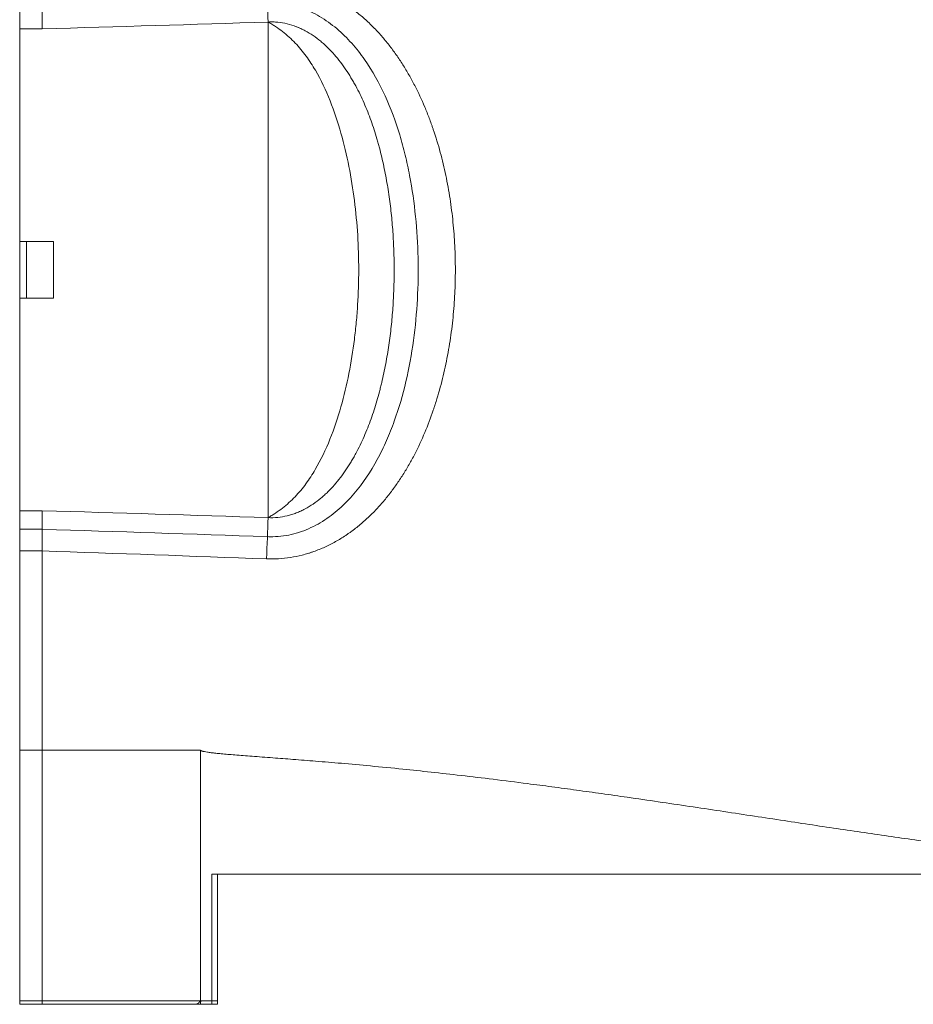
# Model space of a CAD drawing. Header units: millimetres. Extents: x 809 to 6054, y -5716 to -1261.
# Tile 53 of 94: x 4658 to 4737, y -5159 to -5072. Entities that reach past the tile are written whole.
import ezdxf

# ---------------------------------------------------------------- set-up
doc = ezdxf.new("R2010")
doc.units = ezdxf.units.MM
doc.header["$LTSCALE"] = 0.3175
doc.layers.add('1轮廓实线层', color=7, linetype='Continuous', lineweight=18)

msp = doc.modelspace()

# ---------------------------------------------------------------- linework, layer by layer
at = {"layer": '1轮廓实线层'}
for p, q in [((4657.9123, -5072.66236), (4657.9123, -5069.10465)), ((4679.9123, -5115.91258), (4679.9123, -5072.05204)), ((4657.9123, -5072.66236), (4659.9123, -5072.66236)), ((4657.9123, -5091.48231), (4657.9123, -5072.66236)), ((4660.9123, -5091.48231), (4657.9123, -5091.48231)), ((4657.9123, -5091.48558), (4657.9123, -5096.47903)), ((4658.5123, -5091.48585), (4658.5123, -5096.47877)), ((4660.9123, -5091.48231), (4660.9123, -5096.48231)), ((4657.9123, -5096.48231), (4660.9123, -5096.48231)), ((4657.9123, -5115.30225), (4657.9123, -5096.48231)), ((4657.9123, -5118.85996), (4657.9123, -5115.30225)), ((4657.9123, -5115.30225), (4659.9123, -5115.30225)), ((4657.9123, -5116.94767), (4659.9123, -5116.94767)), ((4657.9123, -5136.48231), (4657.9123, -5118.85996)), ((4657.9123, -5118.85996), (4659.9123, -5118.85996)), ((4659.9123, -5136.48231), (4659.9123, -5118.85996)), ((4657.9123, -5136.48231), (4659.9123, -5136.48231)), ((4659.9123, -5136.48231), (4673.9123, -5136.48231)), ((4657.9123, -5158.98231), (4657.9123, -5158.66719)), ((4657.9123, -5158.66719), (4659.9123, -5158.66719)), ((4657.9123, -5158.98231), (4659.9123, -5158.98231)), ((4666.88634, -5158.98231), (4673.49189, -5158.98231)), ((4675.4123, -5158.67011), (4674.9123, -5158.67011)), ((4675.4123, -5158.98515), (4674.9123, -5158.98515)), ((4675.4123, -5158.67011), (4675.4123, -5158.98515))]:
    msp.add_line(p, q, dxfattribs=at)
for centre, major_axis, start_param, end_param in [((4679.9123, -5068.39699), (0.37184, -9.99308), 4.71184574, 5.0862922), ((4679.9123, -5119.56762), (0.37184, 9.99308), 1.1968931, 1.57133956)]:
    msp.add_ellipse(centre, major_axis=major_axis, ratio=0.01459946, start_param=start_param, end_param=end_param, dxfattribs=at)
for points, degree, knots in [([(4679.76621, -5068.39699), (4680.12364, -5068.38368), (4680.47862, -5068.38791), (4681.18385, -5068.43015), (4681.53411, -5068.46816), (4682.23002, -5068.57718), (4682.57566, -5068.64819), (4683.09071, -5068.77922), (4683.26181, -5068.82698), (4683.47499, -5068.89181), (4683.51758, -5068.90503), (4683.60271, -5068.93198), (4683.64524, -5068.94571), (4683.77241, -5068.98757), (4683.85672, -5069.01639), (4684.27591, -5069.16494), (4684.60385, -5069.29802), (4685.24596, -5069.59061), (4685.56012, -5069.75014), (4686.17545, -5070.09412), (4686.47662, -5070.27858), (4686.91907, -5070.57314), (4687.065, -5070.67431), (4687.28161, -5070.83045), (4687.3535, -5070.88328), (4687.49613, -5070.99009), (4687.56686, -5071.04406), (4687.91764, -5071.31666), (4688.18909, -5071.54353), (4688.71527, -5072.01328), (4688.97, -5072.25617), (4689.46397, -5072.75679), (4689.70321, -5073.01451), (4690.16722, -5073.54383), (4690.39198, -5073.81544), (4690.71886, -5074.23267), (4690.8261, -5074.37339), (4691.03726, -5074.65803), (4691.1412, -5074.802), (4691.44792, -5075.2383), (4691.64435, -5075.53323), (4692.02242, -5076.13058), (4692.20405, -5076.43299), (4692.55355, -5077.04477), (4692.72142, -5077.35413), (4693.20567, -5078.29201), (4693.50275, -5078.93027), (4693.91363, -5079.90522), (4694.04478, -5080.23314), (4694.23316, -5080.72923), (4694.29457, -5080.8953), (4694.38462, -5081.14544), (4694.41431, -5081.22902), (4694.47294, -5081.39634), (4694.50188, -5081.48006), (4694.75901, -5082.23408), (4694.96396, -5082.90815), (4695.33169, -5084.26314), (4695.49446, -5084.94406), (4695.78127, -5086.3122), (4695.90531, -5086.99941), (4696.1169, -5088.37977), (4696.20446, -5089.07291), (4696.3444, -5090.4649), (4696.39678, -5091.16375), (4696.44929, -5092.21627), (4696.46244, -5092.56781), (4696.48002, -5093.27232), (4696.48445, -5093.62531), (4696.48454, -5094.68623), (4696.4495, -5096.09535), (4696.34491, -5097.49369), (4696.20507, -5098.88657), (4696.11753, -5099.58028), (4695.90586, -5100.96203), (4695.78174, -5101.65007), (4695.49458, -5103.02012), (4695.33155, -5103.70214), (4695.05519, -5104.72023), (4694.95775, -5105.05877), (4694.80319, -5105.56528), (4694.7238, -5105.81821), (4694.64116, -5106.07064), (4694.58533, -5106.2388), (4694.55705, -5106.32284), (4694.2996, -5107.0773), (4694.04947, -5107.73712), (4693.50314, -5109.03335), (4693.20697, -5109.66978), (4692.72436, -5110.60494), (4692.55709, -5110.9134), (4692.20889, -5111.5234), (4692.02797, -5111.82493), (4691.65144, -5112.42053), (4691.45584, -5112.7146), (4691.15047, -5113.14964), (4691.04669, -5113.29363), (4690.88789, -5113.50804), (4690.83447, -5113.57919), (4690.72686, -5113.72057), (4690.45575, -5114.07191), (4690.17414, -5114.4126), (4689.70941, -5114.94332), (4689.46997, -5115.2015), (4688.97603, -5115.70257), (4688.72153, -5115.94547), (4688.19637, -5116.41485), (4687.9257, -5116.64134), (4687.50648, -5116.96765), (4687.36454, -5117.07418), (4687.14815, -5117.23046), (4687.07545, -5117.28197), (4686.92884, -5117.38377), (4686.85512, -5117.43395), (4686.48473, -5117.68097), (4686.18237, -5117.86642), (4685.56502, -5118.21195), (4685.25005, -5118.37202), (4684.60677, -5118.66539), (4684.27847, -5118.79869), (4683.85918, -5118.94737), (4683.77487, -5118.97621), (4683.60535, -5119.03206), (4683.52006, -5119.05909), (4683.26401, -5119.13701), (4683.09274, -5119.18485), (4682.57725, -5119.31609), (4682.23133, -5119.3872), (4681.53495, -5119.49636), (4681.18448, -5119.53441), (4680.47888, -5119.5767), (4680.12375, -5119.58094), (4679.76621, -5119.56762)], 3, [0, 0, 0, 0, 0.015625, 0.015625, 0.03125, 0.03125, 0.046875, 0.046875, 0.0546875, 0.0546875, 0.05664063, 0.05664063, 0.05859375, 0.05859375, 0.0625, 0.0625, 0.078125, 0.078125, 0.09375, 0.09375, 0.109375, 0.109375, 0.1171875, 0.1171875, 0.12109375, 0.12109375, 0.125, 0.125, 0.140625, 0.140625, 0.15625, 0.15625, 0.171875, 0.171875, 0.1875, 0.1875, 0.1953125, 0.1953125, 0.203125, 0.203125, 0.21875, 0.21875, 0.234375, 0.234375, 0.25, 0.25, 0.28125, 0.28125, 0.296875, 0.296875, 0.3046875, 0.3046875, 0.30859375, 0.30859375, 0.3125, 0.3125, 0.34375, 0.34375, 0.375, 0.375, 0.40625, 0.40625, 0.4375, 0.4375, 0.46875, 0.46875, 0.484375, 0.484375, 0.5, 0.5, 0.53125, 0.5625, 0.5625, 0.59375, 0.59375, 0.625, 0.625, 0.65625, 0.65625, 0.671875, 0.671875, 0.6796875, 0.68359375, 0.68359375, 0.6875, 0.6875, 0.71875, 0.71875, 0.75, 0.75, 0.765625, 0.765625, 0.78125, 0.78125, 0.796875, 0.796875, 0.8046875, 0.8046875, 0.80859375, 0.80859375, 0.8125, 0.828125, 0.828125, 0.84375, 0.84375, 0.859375, 0.859375, 0.875, 0.875, 0.8828125, 0.8828125, 0.88671875, 0.88671875, 0.890625, 0.890625, 0.90625, 0.90625, 0.921875, 0.921875, 0.9375, 0.9375, 0.94140625, 0.94140625, 0.9453125, 0.9453125, 0.953125, 0.953125, 0.96875, 0.96875, 0.984375, 0.984375, 1, 1, 1, 1]), ([(4659.9123, -5072.66236), (4659.9123, -5072.37589), (4659.9123, -5072.08683), (4659.9123, -5071.50376), (4659.9123, -5070.91572), (4659.9123, -5070.31786), (4659.9123, -5069.71503), (4659.9123, -5069.41113), (4659.9123, -5069.10465)], 3, [0, 0, 0, 0, 0.25, 0.25, 0.5, 0.75, 0.75, 1, 1, 1, 1]), ([(4679.84232, -5117.59861), (4680.0056, -5117.60563), (4680.16923, -5117.60763), (4680.6445, -5117.59855), (4680.95686, -5117.57396), (4681.88727, -5117.44525), (4682.48438, -5117.28904), (4683.34977, -5116.96274), (4683.63315, -5116.83854), (4684.19018, -5116.56052), (4684.46283, -5116.407), (4685.25028, -5115.91522), (4685.74084, -5115.54308), (4686.66506, -5114.72558), (4687.10124, -5114.27663), (4688.30794, -5112.86685), (4688.98511, -5111.84227), (4689.86808, -5110.217), (4690.14065, -5109.65786), (4690.63954, -5108.52785), (4690.86642, -5107.95641), (4691.48958, -5106.22568), (4691.82896, -5105.05016), (4692.38826, -5102.66504), (4692.60814, -5101.45347), (4692.94318, -5099.00868), (4693.05682, -5097.78788), (4693.1895, -5095.34905), (4693.20845, -5094.13102), (4693.15417, -5091.69769), (4693.08095, -5090.48238), (4692.8354, -5088.05467), (4692.66321, -5086.84227), (4692.31671, -5085.02626), (4692.18619, -5084.4208), (4691.89468, -5083.22235), (4691.73348, -5082.62803), (4691.1983, -5080.8615), (4690.77308, -5079.70375), (4689.74333, -5077.45285), (4689.14904, -5076.38084), (4688.09828, -5074.88001), (4687.72123, -5074.39776), (4686.9011, -5073.4777), (4686.45415, -5073.03708), (4685.5068, -5072.23944), (4685.00478, -5071.87951), (4684.20049, -5071.40992), (4683.9222, -5071.26454), (4683.35797, -5071.0054), (4683.0714, -5070.89109), (4682.19788, -5070.59561), (4681.59722, -5070.46149), (4680.66503, -5070.36733), (4680.35228, -5070.35444), (4679.97603, -5070.36105), (4679.90913, -5070.36308), (4679.84232, -5070.36595)], 3, [0, 0, 0, 0, 0.00805795, 0.00805795, 0.02350477, 0.02350477, 0.05439841, 0.05439841, 0.06984524, 0.06984524, 0.08529206, 0.08529206, 0.1161857, 0.1161857, 0.14707935, 0.14707935, 0.20886664, 0.20886664, 0.23976029, 0.23976029, 0.27065393, 0.27065393, 0.33244122, 0.33244122, 0.39422852, 0.39422852, 0.45601581, 0.45601581, 0.5178031, 0.5178031, 0.57959039, 0.57959039, 0.64137768, 0.64137768, 0.67227133, 0.67227133, 0.70316497, 0.70316497, 0.76495226, 0.76495226, 0.82673955, 0.82673955, 0.8576332, 0.8576332, 0.88852685, 0.88852685, 0.91942049, 0.91942049, 0.93486731, 0.93486731, 0.95031414, 0.95031414, 0.98120778, 0.98120778, 0.99665461, 0.99665461, 1, 1, 1, 1]), ([(4679.9123, -5115.91258), (4680.19727, -5115.92621), (4680.47949, -5115.91901), (4681.03871, -5115.86503), (4681.3157, -5115.81826), (4681.72738, -5115.71928), (4681.86398, -5115.68148), (4682.06792, -5115.61761), (4682.13557, -5115.59518), (4682.27003, -5115.54815), (4682.33687, -5115.52354), (4682.46978, -5115.47218), (4682.5358, -5115.44544), (4682.66651, -5115.39014), (4682.8608, -5115.30433), (4683.04998, -5115.21033), (4683.42199, -5115.01215), (4683.66154, -5114.86647), (4684.12565, -5114.55108), (4684.3502, -5114.38135), (4684.62239, -5114.15556), (4684.6764, -5114.10972), (4684.78359, -5114.01669), (4684.83658, -5113.96968), (4684.99375, -5113.82722), (4685.09617, -5113.73035), (4685.39687, -5113.4345), (4685.58861, -5113.23028), (4685.95696, -5112.80968), (4686.13355, -5112.59329), (4686.47328, -5112.14974), (4686.63642, -5111.92256), (4686.95056, -5111.45846), (4687.10157, -5111.22154), (4687.31976, -5110.85948), (4687.39116, -5110.73758), (4687.53064, -5110.4928), (4687.59882, -5110.36978), (4687.79889, -5109.99897), (4687.92636, -5109.74942), (4688.17069, -5109.24609), (4688.28755, -5108.99231), (4688.62364, -5108.22522), (4688.82847, -5107.70617), (4689.20545, -5106.65503), (4689.37758, -5106.12292), (4689.61424, -5105.31615), (4689.68953, -5105.04578), (4689.79735, -5104.63818), (4689.83244, -5104.50197), (4689.90081, -5104.22949), (4689.93411, -5104.09314), (4690.09634, -5103.41089), (4690.2125, -5102.86344), (4690.42056, -5101.76558), (4690.51246, -5101.21518), (4690.67408, -5100.11168), (4690.74381, -5099.55858), (4690.86252, -5098.44984), (4690.91151, -5097.8942), (4690.98964, -5096.7805), (4691.04792, -5095.66437), (4691.06735, -5094.54347), (4691.06734, -5093.42019), (4691.05761, -5092.85971), (4691.01874, -5091.74134), (4690.98959, -5091.18341), (4690.91148, -5090.07008), (4690.86251, -5089.51469), (4690.74387, -5088.40656), (4690.67419, -5087.85383), (4690.51273, -5086.75118), (4690.42095, -5086.20127), (4690.21318, -5085.10452), (4690.09721, -5084.55769), (4689.90289, -5083.74003), (4689.83472, -5083.46791), (4689.72701, -5083.06042), (4689.69017, -5082.92462), (4689.61473, -5082.65373), (4689.57613, -5082.51863), (4689.37862, -5081.84494), (4689.20619, -5081.31172), (4688.82846, -5080.25835), (4688.62318, -5079.73818), (4688.28624, -5078.96941), (4688.16908, -5078.71508), (4687.92408, -5078.21063), (4687.79624, -5077.96052), (4687.59554, -5077.58888), (4687.5271, -5077.46548), (4687.38762, -5077.22094), (4687.31653, -5077.09968), (4687.09906, -5076.73911), (4686.94848, -5076.50298), (4686.63499, -5076.04005), (4686.47208, -5075.81325), (4686.13252, -5075.37005), (4685.95588, -5075.15364), (4685.58703, -5074.73261), (4685.39483, -5074.52797), (4685.14332, -5074.28069), (4685.09245, -5074.23166), (4684.98953, -5074.13449), (4684.93747, -5074.08633), (4684.78019, -5073.94393), (4684.67368, -5073.85154), (4684.34894, -5073.58234), (4684.12551, -5073.41348), (4683.66327, -5073.09928), (4683.42447, -5072.95394), (4683.05319, -5072.75592), (4682.92725, -5072.69326), (4682.7348, -5072.60466), (4682.63769, -5072.56171), (4682.5392, -5072.52087), (4682.47323, -5072.49412), (4682.4401, -5072.48099), (4682.14161, -5072.36544), (4681.87232, -5072.28061), (4681.32545, -5072.14829), (4681.04788, -5072.1008), (4680.69539, -5072.06637), (4680.62462, -5072.06073), (4680.4825, -5072.05201), (4680.41114, -5072.04893), (4680.19735, -5072.04359), (4680.05482, -5072.04522), (4679.9123, -5072.05204)], 3, [0, 0, 0, 0, 0.015625, 0.015625, 0.03125, 0.03125, 0.0390625, 0.0390625, 0.04296875, 0.04296875, 0.046875, 0.046875, 0.05078125, 0.05078125, 0.0546875, 0.0625, 0.0625, 0.078125, 0.078125, 0.09375, 0.09375, 0.09765625, 0.09765625, 0.1015625, 0.1015625, 0.109375, 0.109375, 0.125, 0.125, 0.140625, 0.140625, 0.15625, 0.15625, 0.171875, 0.171875, 0.1796875, 0.1796875, 0.1875, 0.1875, 0.203125, 0.203125, 0.21875, 0.21875, 0.25, 0.25, 0.28125, 0.28125, 0.296875, 0.296875, 0.3046875, 0.3046875, 0.3125, 0.3125, 0.34375, 0.34375, 0.375, 0.375, 0.40625, 0.40625, 0.4375, 0.4375, 0.46875, 0.5, 0.5, 0.53125, 0.53125, 0.5625, 0.5625, 0.59375, 0.59375, 0.625, 0.625, 0.65625, 0.65625, 0.6875, 0.6875, 0.703125, 0.703125, 0.7109375, 0.7109375, 0.71875, 0.71875, 0.75, 0.75, 0.78125, 0.78125, 0.796875, 0.796875, 0.8125, 0.8125, 0.8203125, 0.8203125, 0.828125, 0.828125, 0.84375, 0.84375, 0.859375, 0.859375, 0.875, 0.875, 0.890625, 0.890625, 0.89453125, 0.89453125, 0.8984375, 0.8984375, 0.90625, 0.90625, 0.921875, 0.921875, 0.9375, 0.9375, 0.9453125, 0.9453125, 0.94921875, 0.95117188, 0.95117188, 0.953125, 0.953125, 0.96875, 0.96875, 0.984375, 0.984375, 0.98828125, 0.98828125, 0.9921875, 0.9921875, 1, 1, 1, 1]), ([(4679.91231, -5072.05204), (4680.02229, -5072.11406), (4680.13421, -5072.17952), (4680.35249, -5072.31323), (4680.46019, -5072.38204), (4680.77876, -5072.5942), (4680.98535, -5072.74345), (4681.58649, -5073.21347), (4681.95887, -5073.55374), (4682.65334, -5074.28313), (4682.97603, -5074.67351), (4683.56712, -5075.47911), (4683.83768, -5075.89625), (4684.5912, -5077.18259), (4685.0173, -5078.08638), (4685.76699, -5079.96082), (4686.08371, -5080.91552), (4686.63321, -5082.85295), (4686.86548, -5083.83578), (4687.25918, -5085.82689), (4687.42043, -5086.83519), (4687.67747, -5088.87646), (4687.7721, -5089.90174), (4687.8973, -5091.9491), (4687.92808, -5092.97315), (4687.92746, -5095.02198), (4687.89606, -5096.04676), (4687.80101, -5097.58448), (4687.7613, -5098.09715), (4687.66529, -5099.12268), (4687.60893, -5099.6356), (4687.41547, -5101.16236), (4687.25386, -5102.16834), (4686.85942, -5104.1557), (4686.62678, -5105.13711), (4686.07624, -5107.0726), (4685.75887, -5108.02679), (4685.007, -5109.90123), (4684.57977, -5110.80465), (4683.8237, -5112.09061), (4683.55217, -5112.50761), (4682.95875, -5113.31284), (4682.63447, -5113.70301), (4681.94164, -5114.42718), (4681.57183, -5114.76335), (4680.97869, -5115.22599), (4680.67254, -5115.44693), (4680.35157, -5115.65196), (4680.13424, -5115.78508), (4680.02228, -5115.85056), (4679.9123, -5115.91258)], 3, [0, 0, 0, 0, 0.00781226, 0.00781226, 0.01562476, 0.01562476, 0.03124976, 0.03124976, 0.06249977, 0.06249977, 0.09374978, 0.09374978, 0.12499978, 0.12499978, 0.1874998, 0.1874998, 0.24999981, 0.24999981, 0.31249983, 0.31249983, 0.37499985, 0.37499985, 0.43749986, 0.43749986, 0.49999988, 0.49999988, 0.56249989, 0.56249989, 0.5937499, 0.5937499, 0.62499991, 0.62499991, 0.68749992, 0.68749992, 0.74999994, 0.74999994, 0.81249995, 0.81249995, 0.87499997, 0.87499997, 0.90624998, 0.90624998, 0.93749998, 0.93749998, 0.96874999, 0.96874999, 0.984375, 0.9921875, 0.9921875, 1, 1, 1, 1]), ([(4659.9123, -5118.85996), (4659.9123, -5118.55349), (4659.9123, -5118.24959), (4659.9123, -5117.64676), (4659.9123, -5117.0489), (4659.9123, -5116.46086), (4659.9123, -5115.87778), (4659.9123, -5115.58873), (4659.9123, -5115.30225)], 3, [0, 0, 0, 0, 0.25, 0.25, 0.5, 0.75, 0.75, 1, 1, 1, 1]), ([(4657.9123, -5158.66719), (4657.9123, -5157.30316), (4657.9123, -5156.00633), (4657.9123, -5154.63768), (4657.9123, -5153.31315), (4657.9123, -5151.89788), (4657.9123, -5150.49585), (4657.9123, -5148.99376), (4657.9123, -5147.45737), (4657.9123, -5146.14025), (4657.9123, -5144.75609), (4657.9123, -5143.55181), (4657.9123, -5142.26137), (4657.9123, -5141.01797), (4657.9123, -5139.65267), (4657.9123, -5138.17828), (4657.9123, -5136.48231)], 2, [0, 0, 0, 0.125, 0.125, 0.25, 0.25, 0.375, 0.375, 0.5, 0.5, 0.625, 0.625, 0.75, 0.75, 0.875, 0.875, 1, 1, 1]), ([(4673.9123, -5158.66719), (4673.9123, -5158.64012), (4673.9123, -5158.5861), (4673.91231, -5158.50489), (4673.91231, -5158.42375), (4673.91231, -5158.34265), (4673.91232, -5158.26159), (4673.91232, -5158.18058), (4673.91233, -5158.0996), (4673.91233, -5158.01868), (4673.91234, -5157.93779), (4673.91234, -5157.85694), (4673.91235, -5157.77614), (4673.91235, -5157.69537), (4673.91236, -5157.61465), (4673.91236, -5157.53396), (4673.91237, -5157.45331), (4673.91237, -5157.3727), (4673.91238, -5157.29212), (4673.91238, -5157.21158), (4673.91239, -5157.13107), (4673.9124, -5157.05059), (4673.9124, -5156.97015), (4673.91241, -5156.88975), (4673.91241, -5156.80937), (4673.91242, -5156.72902), (4673.91243, -5156.64871), (4673.91243, -5156.56842), (4673.91244, -5156.48816), (4673.91244, -5156.40793), (4673.91245, -5156.32773), (4673.91246, -5156.24755), (4673.91246, -5156.1674), (4673.91247, -5156.08727), (4673.91247, -5156.00716), (4673.91248, -5155.92708), (4673.91248, -5155.84702), (4673.91249, -5155.76698), (4673.91249, -5155.68696), (4673.9125, -5155.60696), (4673.91251, -5155.52697), (4673.91251, -5155.44701), (4673.91251, -5155.36706), (4673.91252, -5155.28712), (4673.91252, -5155.2072), (4673.91253, -5155.1273), (4673.91253, -5155.04741), (4673.91254, -5154.96753), (4673.91254, -5154.88766), (4673.91254, -5154.8078), (4673.91255, -5154.72794), (4673.91255, -5154.6481), (4673.91255, -5154.56826), (4673.91256, -5154.48843), (4673.91256, -5154.40861), (4673.91256, -5154.32879), (4673.91257, -5154.24897), (4673.91257, -5154.16915), (4673.91257, -5154.08934), (4673.91257, -5154.00952), (4673.91257, -5153.92971), (4673.91258, -5153.84989), (4673.91258, -5153.77007), (4673.91258, -5153.69024), (4673.91258, -5153.61041), (4673.91258, -5153.53057), (4673.91258, -5153.45073), (4673.91258, -5153.37088), (4673.91258, -5153.29101), (4673.91258, -5153.21114), (4673.91258, -5153.13125), (4673.91258, -5153.05136), (4673.91258, -5152.97144), (4673.91258, -5152.89152), (4673.91258, -5152.81157), (4673.91257, -5152.73161), (4673.91257, -5152.65163), (4673.91257, -5152.57163), (4673.91257, -5152.49161), (4673.91257, -5152.41157), (4673.91256, -5152.3315), (4673.91256, -5152.25141), (4673.91256, -5152.1713), (4673.91255, -5152.09116), (4673.91255, -5152.01098), (4673.91255, -5151.93078), (4673.91254, -5151.85055), (4673.91254, -5151.77029), (4673.91254, -5151.69), (4673.91253, -5151.60967), (4673.91253, -5151.5293), (4673.91252, -5151.4489), (4673.91252, -5151.36846), (4673.91251, -5151.28798), (4673.91251, -5151.20746), (4673.9125, -5151.12689), (4673.9125, -5151.04629), (4673.91249, -5150.96564), (4673.91249, -5150.88494), (4673.91248, -5150.80419), (4673.91248, -5150.7234), (4673.91247, -5150.64256), (4673.91247, -5150.56166), (4673.91246, -5150.48072), (4673.91245, -5150.39971), (4673.91245, -5150.31866), (4673.91244, -5150.23754), (4673.91244, -5150.15637), (4673.91243, -5150.07514), (4673.91242, -5149.99385), (4673.91242, -5149.91249), (4673.91241, -5149.83107), (4673.91241, -5149.74958), (4673.9124, -5149.66803), (4673.91239, -5149.58641), (4673.91239, -5149.50472), (4673.91238, -5149.42296), (4673.91238, -5149.34112), (4673.91237, -5149.25921), (4673.91236, -5149.17723), (4673.91236, -5149.09516), (4673.91235, -5149.01302), (4673.91235, -5148.9308), (4673.91234, -5148.84849), (4673.91234, -5148.76611), (4673.91233, -5148.68363), (4673.91233, -5148.60107), (4673.91232, -5148.51842), (4673.91232, -5148.43569), (4673.91232, -5148.35286), (4673.91231, -5148.26993), (4673.91231, -5148.18692), (4673.9123, -5148.1038), (4673.9123, -5148.01861), (4673.9123, -5147.93128), (4673.9123, -5147.84173), (4673.9123, -5147.75194), (4673.9123, -5147.6619), (4673.9123, -5147.57161), (4673.9123, -5147.48106), (4673.91231, -5147.39027), (4673.91231, -5147.29921), (4673.91232, -5147.20789), (4673.91232, -5147.11632), (4673.91233, -5147.02447), (4673.91234, -5146.93237), (4673.91234, -5146.83999), (4673.91235, -5146.74734), (4673.91236, -5146.65441), (4673.91237, -5146.56121), (4673.91238, -5146.46773), (4673.91239, -5146.37397), (4673.9124, -5146.27992), (4673.91241, -5146.18559), (4673.91242, -5146.09096), (4673.91243, -5145.99605), (4673.91244, -5145.90083), (4673.91245, -5145.80532), (4673.91246, -5145.70951), (4673.91248, -5145.61339), (4673.91249, -5145.51697), (4673.9125, -5145.42023), (4673.91251, -5145.32318), (4673.91252, -5145.22582), (4673.91253, -5145.12814), (4673.91254, -5145.03013), (4673.91255, -5144.9318), (4673.91256, -5144.83314), (4673.91257, -5144.73415), (4673.91258, -5144.63482), (4673.91259, -5144.53516), (4673.9126, -5144.43515), (4673.91261, -5144.3348), (4673.91262, -5144.2341), (4673.91263, -5144.13305), (4673.91263, -5144.03164), (4673.91264, -5143.92987), (4673.91265, -5143.82775), (4673.91265, -5143.72525), (4673.91266, -5143.62239), (4673.91267, -5143.51916), (4673.91267, -5143.41554), (4673.91268, -5143.31155), (4673.91268, -5143.20718), (4673.91268, -5143.10241), (4673.91269, -5142.99726), (4673.91269, -5142.89171), (4673.91269, -5142.78576), (4673.91269, -5142.6794), (4673.91269, -5142.57264), (4673.91269, -5142.46547), (4673.91269, -5142.35788), (4673.91269, -5142.24988), (4673.91269, -5142.14145), (4673.91269, -5142.03259), (4673.91269, -5141.9233), (4673.91268, -5141.81357), (4673.91268, -5141.70341), (4673.91268, -5141.5928), (4673.91267, -5141.48174), (4673.91267, -5141.37022), (4673.91266, -5141.25825), (4673.91266, -5141.14582), (4673.91265, -5141.03292), (4673.91264, -5140.91955), (4673.91263, -5140.8057), (4673.91263, -5140.69137), (4673.91262, -5140.57656), (4673.91261, -5140.46125), (4673.9126, -5140.34546), (4673.91259, -5140.22916), (4673.91258, -5140.11235), (4673.91257, -5139.99504), (4673.91256, -5139.87721), (4673.91255, -5139.75887), (4673.91254, -5139.64), (4673.91253, -5139.52059), (4673.91252, -5139.40066), (4673.91251, -5139.28018), (4673.9125, -5139.15916), (4673.91248, -5139.03759), (4673.91247, -5138.91547), (4673.91246, -5138.79278), (4673.91245, -5138.66953), (4673.91244, -5138.5457), (4673.91243, -5138.4213), (4673.91242, -5138.29631), (4673.9124, -5138.17074), (4673.91239, -5138.04457), (4673.91238, -5137.9178), (4673.91237, -5137.79042), (4673.91236, -5137.66244), (4673.91235, -5137.53384), (4673.91235, -5137.40461), (4673.91234, -5137.27476), (4673.91233, -5137.14427), (4673.91232, -5137.01314), (4673.91232, -5136.88136), (4673.91231, -5136.74893), (4673.91231, -5136.61584), (4673.9123, -5136.52689), (4673.9123, -5136.48231)], 3, [0, 0, 0, 0, 0.00650623, 0.01298806, 0.01944548, 0.02587849, 0.03228705, 0.03867117, 0.04503082, 0.051366, 0.0576767, 0.0639629, 0.0702246, 0.07646178, 0.08267445, 0.08886258, 0.09502618, 0.10116523, 0.10727973, 0.11336968, 0.11943506, 0.12547589, 0.13149214, 0.13748382, 0.14345093, 0.14939346, 0.15531142, 0.1612048, 0.16707361, 0.17291784, 0.1787375, 0.18453259, 0.19030311, 0.19604908, 0.20177048, 0.20746733, 0.21313963, 0.2187874, 0.22441064, 0.23000935, 0.23558355, 0.24113324, 0.24665844, 0.25215916, 0.25763542, 0.26308721, 0.26851457, 0.2739175, 0.27929602, 0.28465014, 0.28997989, 0.29528528, 0.30056633, 0.30582306, 0.31105549, 0.31626365, 0.32144755, 0.32660722, 0.33174269, 0.33685397, 0.34194111, 0.34700411, 0.35204302, 0.35705786, 0.36204866, 0.36701545, 0.37195827, 0.37687715, 0.38177212, 0.38664322, 0.39149048, 0.39631395, 0.40111366, 0.40588965, 0.41064196, 0.41537063, 0.42007572, 0.42475725, 0.42941529, 0.43404986, 0.43866103, 0.44324884, 0.44781334, 0.45235458, 0.45687262, 0.4613675, 0.4658393, 0.47028805, 0.47471382, 0.47911667, 0.48349666, 0.48785385, 0.49218831, 0.49650009, 0.50078927, 0.50505592, 0.50930009, 0.51352187, 0.51772132, 0.52189853, 0.52605355, 0.53018648, 0.53429738, 0.53838634, 0.54245344, 0.54649876, 0.55052239, 0.55452441, 0.55850491, 0.56246399, 0.56640172, 0.57031821, 0.57421355, 0.57808784, 0.58194117, 0.58577365, 0.58958538, 0.59337646, 0.59714699, 0.60089709, 0.60462687, 0.60833643, 0.6120259, 0.61569538, 0.61934499, 0.62297486, 0.62658511, 0.63017585, 0.63374722, 0.63729935, 0.64083236, 0.64434639, 0.64784157, 0.65131804, 0.6550238, 0.65871363, 0.6623876, 0.66604577, 0.66968824, 0.67331508, 0.6769264, 0.68052229, 0.68410285, 0.68766819, 0.69121843, 0.69475368, 0.69827406, 0.70177971, 0.70527076, 0.70874736, 0.71220964, 0.71565776, 0.71909188, 0.72251217, 0.72591879, 0.72931192, 0.73269174, 0.73605844, 0.73941221, 0.74275325, 0.74608178, 0.749398, 0.75270212, 0.75599439, 0.75927502, 0.76254426, 0.76580234, 0.76904953, 0.77228607, 0.77551222, 0.77872826, 0.78193447, 0.78513112, 0.78831849, 0.79149689, 0.79466662, 0.79782797, 0.80098126, 0.80412682, 0.80726495, 0.81039599, 0.81352028, 0.81663815, 0.81974995, 0.82285603, 0.82595676, 0.82905248, 0.83214356, 0.83523038, 0.83831332, 0.84139275, 0.84446905, 0.84754262, 0.85061385, 0.85368313, 0.85675087, 0.85981747, 0.86288333, 0.86594888, 0.86901451, 0.87208064, 0.8751477, 0.8782161, 0.88128626, 0.88435862, 0.88743359, 0.89051159, 0.89359307, 0.89667845, 0.89976815, 0.90286261, 0.90596226, 0.90906753, 0.91217884, 0.91529662, 0.91842132, 0.92155334, 0.92469312, 0.92784109, 0.93099767, 0.93416328, 0.93733833, 0.94052326, 0.94371847, 0.94692438, 0.95014141, 0.95336995, 0.95661041, 0.9598632, 0.96312871, 0.96640735, 0.9696995, 0.97300556, 0.9763259, 0.97966092, 0.98301098, 0.98637647, 0.98975775, 0.99315519, 0.99656916, 1, 1, 1, 1]), ([(4775.91231, -5146.48231), (4775.91206, -5146.48391), (4775.91157, -5146.48711), (4775.91052, -5146.49185), (4775.90926, -5146.49653), (4775.90776, -5146.50116), (4775.90602, -5146.50573), (4775.90405, -5146.51024), (4775.90184, -5146.5147), (4775.8994, -5146.5191), (4775.89672, -5146.52344), (4775.8938, -5146.52772), (4775.89065, -5146.53195), (4775.88726, -5146.53612), (4775.88363, -5146.54023), (4775.87354, -5146.55083), (4775.85331, -5146.5674), (4775.81947, -5146.58846), (4775.77737, -5146.60961), (4775.72696, -5146.63086), (4775.66817, -5146.65219), (4775.57794, -5146.68093), (4775.44917, -5146.71528), (4775.27514, -5146.75383), (4775.07303, -5146.79181), (4774.84263, -5146.82907), (4774.58368, -5146.86547), (4774.29595, -5146.90086), (4773.86838, -5146.94704), (4773.27529, -5146.99951), (4772.49054, -5147.0533), (4771.59785, -5147.09919), (4770.59244, -5147.1353), (4769.46726, -5147.15952), (4768.21323, -5147.16948), (4766.71015, -5147.16165), (4764.93442, -5147.1272), (4762.85614, -5147.05541), (4760.54659, -5146.94118), (4758.25517, -5146.79436), (4756.02555, -5146.62459), (4753.91062, -5146.44238), (4751.68996, -5146.22982), (4749.37763, -5145.9876), (4746.9818, -5145.71659), (4744.51384, -5145.41846), (4742.09632, -5145.1099), (4739.73611, -5144.7951), (4737.43965, -5144.47813), (4735.08508, -5144.14371), (4732.68257, -5143.79426), (4730.2508, -5143.43439), (4727.77471, -5143.06337), (4725.23244, -5142.67912), (4722.60505, -5142.28066), (4719.9159, -5141.87372), (4717.19155, -5141.46483), (4714.45091, -5141.05873), (4711.8669, -5140.68308), (4709.45569, -5140.34026), (4707.2316, -5140.03139), (4705.04309, -5139.73564), (4702.57897, -5139.41273), (4699.897, -5139.07576), (4697.04662, -5138.73686), (4694.38493, -5138.43861), (4691.70932, -5138.15675), (4689.06414, -5137.8974), (4686.48916, -5137.6642), (4684.20442, -5137.47176), (4682.18471, -5137.31173), (4680.60262, -5137.19176), (4679.3982, -5137.10191), (4678.51705, -5137.03606), (4677.71708, -5136.97534), (4676.99659, -5136.91881), (4676.35439, -5136.86567), (4675.7895, -5136.81523), (4675.30102, -5136.76687), (4674.88808, -5136.72014), (4674.54994, -5136.67461), (4674.33247, -5136.63818), (4674.21197, -5136.61304), (4674.16423, -5136.60222), (4674.12057, -5136.59141), (4674.08098, -5136.5806), (4674.04545, -5136.56979), (4674.01398, -5136.55899), (4673.98657, -5136.54815), (4673.96697, -5136.53922), (4673.95405, -5136.53215), (4673.94647, -5136.52721), (4673.93955, -5136.5219), (4673.9333, -5136.51622), (4673.92773, -5136.51018), (4673.92282, -5136.50376), (4673.91861, -5136.49697), (4673.91502, -5136.48983), (4673.91321, -5136.48482), (4673.91231, -5136.48231)], 3, [0, 0, 0, 0, 0.00004725, 0.00009439, 0.00014153, 0.0001888, 0.0002363, 0.00028416, 0.00033249, 0.00038139, 0.00043097, 0.00048134, 0.00053259, 0.00058481, 0.00063809, 0.00069251, 0.00101177, 0.0013973, 0.00185416, 0.00238546, 0.00299323, 0.00367893, 0.00514884, 0.00688143, 0.0088808, 0.01115041, 0.01369346, 0.01651299, 0.01961197, 0.02624597, 0.0338904, 0.04257072, 0.05233563, 0.06325476, 0.07541998, 0.0889391, 0.10712701, 0.12725847, 0.1496344, 0.17461875, 0.19427544, 0.21489991, 0.23657647, 0.25938668, 0.28275971, 0.30694988, 0.33194303, 0.35389205, 0.37644734, 0.39960492, 0.42330422, 0.44730648, 0.47135265, 0.49637961, 0.52234874, 0.54891322, 0.57575891, 0.60275209, 0.62977472, 0.65196776, 0.67383246, 0.69530909, 0.71642077, 0.74636349, 0.7741981, 0.80019484, 0.82453091, 0.85271728, 0.87776348, 0.89998806, 0.91963263, 0.93689252, 0.94629312, 0.95488094, 0.9626801, 0.96970707, 0.97597247, 0.98148636, 0.98625844, 0.99029797, 0.99361387, 0.99621522, 0.99673015, 0.99720624, 0.99764369, 0.99804278, 0.99840383, 0.99872725, 0.99901361, 0.9992637, 0.99935528, 0.99944309, 0.99952763, 0.99960944, 0.99968912, 0.99976732, 0.99984473, 0.99992205, 1, 1, 1, 1]), ([(4674.9123, -5147.48231), (4674.9123, -5148.19493), (4674.9123, -5148.8397), (4674.9123, -5150.04362), (4674.9123, -5150.60221), (4674.9123, -5152.18883), (4674.9123, -5153.12991), (4674.9123, -5154.44809), (4674.9123, -5154.87107), (4674.9123, -5155.68968), (4674.9123, -5156.08565), (4674.9123, -5157.24122), (4674.9123, -5157.9695), (4674.9123, -5158.67011)], 3, [0, 0, 0, 0, 0.125, 0.125, 0.25, 0.25, 0.5, 0.5, 0.625, 0.625, 0.75, 0.75, 1, 1, 1, 1]), ([(4675.4123, -5147.48231), (4675.4123, -5149.32642), (4675.4123, -5151.13109), (4675.4123, -5151.88927), (4675.4123, -5152.637), (4675.4123, -5153.31003), (4675.4123, -5154.0087), (4675.4123, -5156.24672), (4675.4123, -5158.67011)], 2, [0, 0, 0, 0.25, 0.25, 0.375, 0.375, 0.5, 0.5, 1, 1, 1]), ([(4775.91163, -5147.48231), (4774.86355, -5147.48231), (4773.81544, -5147.48231), (4771.71921, -5147.48231), (4770.67108, -5147.48231), (4767.52663, -5147.48231), (4765.43026, -5147.48231), (4761.23735, -5147.48231), (4759.1408, -5147.48231), (4754.94743, -5147.48231), (4752.85062, -5147.48231), (4749.70514, -5147.48231), (4748.65661, -5147.48231), (4746.55992, -5147.48231), (4745.5117, -5147.48231), (4742.36751, -5147.48231), (4740.27196, -5147.48231), (4737.12965, -5147.48231), (4736.08238, -5147.48231), (4733.98819, -5147.48231), (4732.94126, -5147.48231), (4729.80102, -5147.48231), (4727.70823, -5147.48231), (4724.57009, -5147.48231), (4723.52421, -5147.48231), (4721.43279, -5147.48231), (4720.38724, -5147.48231), (4718.29643, -5147.48231), (4717.25118, -5147.48231), (4715.16092, -5147.48231), (4714.11592, -5147.48231), (4712.02611, -5147.48231), (4710.98132, -5147.48231), (4708.89198, -5147.48231), (4707.84741, -5147.48231), (4704.71385, -5147.48231), (4702.62501, -5147.48231), (4698.44671, -5147.48231), (4696.35725, -5147.48231), (4692.17651, -5147.48231), (4690.08522, -5147.48231), (4685.89956, -5147.48231), (4683.80518, -5147.48231), (4680.66042, -5147.48231), (4679.61164, -5147.48231), (4677.51288, -5147.48231), (4676.46291, -5147.48231), (4675.4123, -5147.48231)], 3, [0, 0, 0, 0, 0.03125, 0.03125, 0.0625, 0.0625, 0.125, 0.125, 0.1875, 0.1875, 0.25, 0.25, 0.28125, 0.28125, 0.3125, 0.3125, 0.375, 0.375, 0.40625, 0.40625, 0.4375, 0.4375, 0.5, 0.5, 0.53125, 0.53125, 0.5625, 0.5625, 0.59375, 0.59375, 0.625, 0.625, 0.65625, 0.65625, 0.6875, 0.6875, 0.75, 0.75, 0.8125, 0.8125, 0.875, 0.875, 0.9375, 0.9375, 0.96875, 0.96875, 1, 1, 1, 1]), ([(4659.9123, -5158.66719), (4659.9123, -5158.69695), (4659.9123, -5158.75231), (4659.9123, -5158.82294), (4659.9123, -5158.88092), (4659.9123, -5158.92615), (4659.9123, -5158.95853), (4659.9123, -5158.97775), (4659.9123, -5158.98214), (4659.9123, -5158.98231)], 3, [0, 0, 0, 0, 0.14359228, 0.28718456, 0.43077684, 0.57436912, 0.7179614, 0.86155368, 1, 1, 1, 1]), ([(4673.90827, -5158.66726), (4673.90559, -5158.67127), (4673.90024, -5158.67927), (4673.89222, -5158.69096), (4673.88423, -5158.70241), (4673.87627, -5158.71359), (4673.86834, -5158.7245), (4673.86043, -5158.73516), (4673.85256, -5158.74556), (4673.84471, -5158.7557), (4673.83689, -5158.76559), (4673.8291, -5158.77523), (4673.82134, -5158.78461), (4673.81361, -5158.79375), (4673.80591, -5158.80264), (4673.79824, -5158.81128), (4673.79059, -5158.81969), (4673.78298, -5158.82785), (4673.7754, -5158.83577), (4673.76785, -5158.84345), (4673.76032, -5158.8509), (4673.75283, -5158.85812), (4673.74537, -5158.86511), (4673.73794, -5158.87187), (4673.73054, -5158.8784), (4673.72317, -5158.88471), (4673.71583, -5158.8908), (4673.70852, -5158.89666), (4673.70125, -5158.90231), (4673.694, -5158.90775), (4673.68679, -5158.91297), (4673.67961, -5158.91798), (4673.67246, -5158.92278), (4673.66534, -5158.92738), (4673.65825, -5158.93178), (4673.6512, -5158.93597), (4673.64418, -5158.93996), (4673.63719, -5158.94376), (4673.63023, -5158.94736), (4673.62331, -5158.95077), (4673.61642, -5158.95399), (4673.60956, -5158.95702), (4673.60274, -5158.95987), (4673.59595, -5158.96254), (4673.58919, -5158.96503), (4673.58246, -5158.96733), (4673.57577, -5158.96947), (4673.56911, -5158.97143), (4673.56249, -5158.97322), (4673.5559, -5158.97484), (4673.54935, -5158.97629), (4673.54283, -5158.97759), (4673.53634, -5158.97872), (4673.52989, -5158.97969), (4673.52347, -5158.98051), (4673.51709, -5158.98117), (4673.51074, -5158.98168), (4673.50443, -5158.98204), (4673.49815, -5158.98227), (4673.49397, -5158.98229), (4673.49189, -5158.98231)], 3, [0, 0, 0, 0, 0.01936384, 0.03866003, 0.05788808, 0.07704754, 0.09613795, 0.11515886, 0.13410984, 0.15299046, 0.1718003, 0.19053893, 0.20920595, 0.22780097, 0.24632359, 0.26477343, 0.28315011, 0.30145326, 0.31968253, 0.33783755, 0.35591799, 0.37392351, 0.39185377, 0.40970845, 0.42748724, 0.44518982, 0.46281591, 0.4803652, 0.49783741, 0.51523226, 0.53254947, 0.54978879, 0.56694995, 0.58403271, 0.60103682, 0.61796204, 0.63480814, 0.6515749, 0.66826211, 0.68486955, 0.70139702, 0.71784432, 0.73421127, 0.75049767, 0.76670336, 0.78282815, 0.79887189, 0.81483441, 0.83071557, 0.84651521, 0.86223319, 0.87786938, 0.89342365, 0.90889587, 0.92428593, 0.93959371, 0.95481911, 0.96996202, 0.98502235, 1, 1, 1, 1]), ([(4673.9123, -5158.98231), (4674.02986, -5158.98231), (4674.26346, -5158.98254), (4674.5968, -5158.98354), (4674.81258, -5158.98458), (4674.9123, -5158.98515)], 3, [0, 0, 0, 0, 0.35269855, 0.70084296, 1, 1, 1, 1]), ([(4674.9123, -5158.98515), (4674.9123, -5158.98499), (4674.9123, -5158.9806), (4674.9123, -5158.96137), (4674.9123, -5158.929), (4674.9123, -5158.88379), (4674.9123, -5158.82582), (4674.9123, -5158.75521), (4674.9123, -5158.69987), (4674.9123, -5158.67011)], 3, [0, 0, 0, 0, 0.1387008, 0.28225067, 0.42580054, 0.5693504, 0.71290027, 0.85645013, 1, 1, 1, 1])]:
    msp.add_open_spline(points, degree=degree, knots=knots, dxfattribs=at)
for points, degree in [([(4679.9123, -5072.05204), (4673.24597, -5072.26465), (4666.57932, -5072.46841), (4659.9123, -5072.66236)], 3), ([(4659.9123, -5115.30225), (4666.57932, -5115.49621), (4673.24597, -5115.69997), (4679.9123, -5115.91258)], 3), ([(4679.84232, -5117.59872), (4673.1994, -5117.37194), (4666.55607, -5117.15454), (4659.9123, -5116.94752)], 3), ([(4679.76621, -5119.56762), (4673.14869, -5119.32118), (4666.53074, -5119.08493), (4659.9123, -5118.85996)], 3), ([(4659.9123, -5158.66719), (4659.9123, -5158.58994), (4659.9123, -5158.4355), (4659.9123, -5158.20401), (4659.9123, -5157.97264), (4659.9123, -5157.74137), (4659.9123, -5157.51016), (4659.9123, -5157.27898), (4659.9123, -5157.04779), (4659.9123, -5156.81656), (4659.9123, -5156.58525), (4659.9123, -5156.35382), (4659.9123, -5156.12223), (4659.9123, -5155.89045), (4659.9123, -5155.65842), (4659.9123, -5155.42609), (4659.9123, -5155.19343), (4659.9123, -5154.96038), (4659.9123, -5154.72687), (4659.9123, -5154.49288), (4659.9123, -5154.25832), (4659.9123, -5154.02315), (4659.9123, -5153.78731), (4659.9123, -5153.55071), (4659.9123, -5153.3133), (4659.9123, -5153.075), (4659.9123, -5152.83574), (4659.9123, -5152.59543), (4659.9123, -5152.35398), (4659.9123, -5152.1113), (4659.9123, -5151.86728), (4659.9123, -5151.62183), (4659.9123, -5151.37483), (4659.9123, -5151.12615), (4659.9123, -5150.87565), (4659.9123, -5150.62322), (4659.9123, -5150.36867), (4659.9123, -5150.11184), (4659.9123, -5149.85256), (4659.9123, -5149.59063), (4659.9123, -5149.32571), (4659.9123, -5149.05804), (4659.9123, -5148.78603), (4659.9123, -5148.51164), (4659.9123, -5148.23988), (4659.9123, -5147.97387), (4659.9123, -5147.71287), (4659.9123, -5147.45664), (4659.9123, -5147.20481), (4659.9123, -5146.95707), (4659.9123, -5146.71313), (4659.9123, -5146.47268), (4659.9123, -5146.23549), (4659.9123, -5146.00127), (4659.9123, -5145.76981), (4659.9123, -5145.54082), (4659.9123, -5145.31412), (4659.9123, -5145.08945), (4659.9123, -5144.86664), (4659.9123, -5144.64541), (4659.9123, -5144.42563), (4659.9123, -5144.20703), (4659.9123, -5143.98948), (4659.9123, -5143.77271), (4659.9123, -5143.55658), (4659.9123, -5143.34084), (4659.9123, -5143.12533), (4659.9123, -5142.90984), (4659.9123, -5142.69418), (4659.9123, -5142.47813), (4659.9123, -5142.2615), (4659.9123, -5142.04406), (4659.9123, -5141.82561), (4659.9123, -5141.60593), (4659.9123, -5141.38477), (4659.9123, -5141.16191), (4659.9123, -5140.93709), (4659.9123, -5140.71006), (4659.9123, -5140.48055), (4659.9123, -5140.24825), (4659.9123, -5140.01288), (4659.9123, -5139.77409), (4659.9123, -5139.53157), (4659.9123, -5139.28493), (4659.9123, -5139.03379), (4659.9123, -5138.77768), (4659.9123, -5138.5162), (4659.9123, -5138.24879), (4659.9123, -5137.97493), (4659.9123, -5137.69393), (4659.9123, -5137.40523), (4659.9123, -5137.10791), (4659.9123, -5136.80124), (4659.9123, -5136.58975), (4659.9123, -5136.48231)], 3), ([(4675.4123, -5147.48231), (4674.9123, -5147.48231)], 1), ([(4659.9123, -5158.98231), (4662.23697, -5158.98231), (4664.56167, -5158.98231), (4666.88634, -5158.98231)], 3), ([(4673.49189, -5158.98231), (4673.5386, -5158.98231), (4673.63202, -5158.98231), (4673.77216, -5158.98231), (4673.86559, -5158.98231), (4673.9123, -5158.98231)], 3), ([(4673.93846, -5158.66726), (4673.9284, -5158.66726), (4673.91834, -5158.66726), (4673.90827, -5158.66726)], 3), ([(4674.9123, -5158.67011), (4674.58576, -5158.66826), (4674.26112, -5158.66732), (4673.93846, -5158.66726)], 3)]:
    msp.add_open_spline(points, degree=degree, dxfattribs=at)
for points, weights in [([(4659.9123, -5158.66719), (4664.57901, -5158.66719), (4669.24567, -5158.66719), (4673.9123, -5158.66719)], [1.00000008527, 0.999999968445, 0.999999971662, 1.00000009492]), ([(4673.9123, -5158.98231), (4673.92122, -5158.98231), (4673.93002, -5158.87636), (4673.93846, -5158.66726)], [1.00664901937, 0.997782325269, 0.997783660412, 1.0066530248])]:
    msp.add_rational_spline(points, weights, degree=3, dxfattribs=at)

doc.saveas('drawing.dxf')
